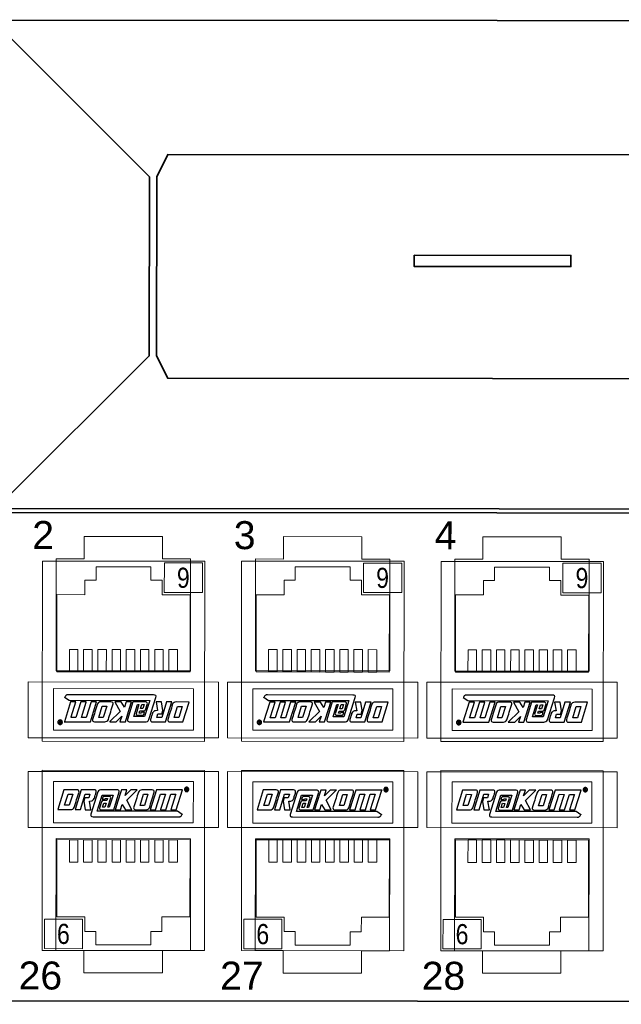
# Model space of a CAD drawing. Header units: millimetres. Extents: x 284 to 42354, y 172 to 67105.
# Tile 18 of 43: x 6666 to 7284, y 20255 to 21267. Entities that reach past the tile are written whole.
import ezdxf
from ezdxf.enums import TextEntityAlignment as Align

# ---------------------------------------------------------------- set-up
doc = ezdxf.new("R2010")
doc.units = ezdxf.units.MM
doc.layers.add('2DE_BKT_pp', color=7, linetype='Continuous', lineweight=35)
doc.layers.add('BKT_LOGO', color=5, linetype='Continuous')
doc.layers.add('CP_WIPEOUT', color=7, linetype='Continuous')
doc.styles.add('Arial2.5', font='ARIALN.TTF', dxfattribs={"height": 2.5})
doc.styles.add('CP_ATTR', font='ARIAL.TTF')

# ---------------------------------------------------------------- blocks, each defined once
blk = doc.blocks.new('2hpn_bkt_138_5sy0dho')
blk.add_wipeout([(-8.9, 3.51), (-6.9, 6.05), (471.7, 6.05), (473.7, 4.05), (473.7, -35.95), (471.7, -37.95), (-6.9, -37.95), (-8.9, -36.05)]).dxf.layer = 'CP_WIPEOUT'
blk.add_lwpolyline([(-6.9, -37.95), (-6.9, -37.95), (-6.9, -37.95), (-6.9, -37.95), (471.7, -37.95), (471.7, -37.95), (471.7, -37.95, 0.41425), (473.7, -35.95), (473.7, -35.95), (473.7, 4.05, 0.414021), (471.7, 6.05), (471.7, 6.05), (-6.9, 6.05, 0.457803), (-8.9, 4.05), (-8.9, 4.05), (-8.9, -36.05, 0.414214), (-6.9, -37.95), (-6.9, -37.95)], format="xyb")
for points in [[(34.1, 5.05), (36.1, 5.05), (49.1, -7.95), (49.1, -23.95), (36.1, -36.95), (34.1, -36.95)], [(49.75, -23.95), (49.75, -7.95), (50.75, -5.95), (108.75, -5.95), (109.75, -7.95), (109.75, -23.95)], [(49.75, -7.95), (49.75, -23.95), (50.75, -25.95), (108.75, -25.95), (109.75, -23.95), (109.75, -7.95)]]:
    blk.add_lwpolyline(points)
blk.add_lwpolyline([(72.75, -14.95), (86.75, -14.95), (86.75, -15.95), (72.75, -15.95)], close=True)
at = {"linetype": 'ByBlock', "style": 'CP_ATTR', "flags": 9}
for tag in ['ARTICLE', 'PRODUCER']:
    blk.add_attdef(tag, text='', height=0.00005, dxfattribs=at).set_placement((0, 0), align=Align.MIDDLE_LEFT)
blk = doc.blocks.new('2hpn_bkt_04_gzawo0')
blk.add_lwpolyline([(-6.9, -37.95), (-6.9, -37.95), (-6.9, -37.95), (-6.9, -37.95), (471.7, -37.95), (471.7, -37.95), (471.7, -37.95, 0.41425), (473.7, -35.95), (473.7, -35.95), (473.7, 4.05, 0.414021), (471.7, 6.05), (471.7, 6.05), (-6.9, 6.05, 0.457803), (-8.9, 4.05), (-8.9, 4.05), (-8.9, -36.05, 0.414214), (-6.9, -37.95), (-6.9, -37.95)], format="xyb")
at = {"lineweight": 0}
for points in [[(40.599, -8.448), (52.599, -8.448), (52.599, 1.552), (50.099, 1.552), (50.099, 3.552), (43.099, 3.552), (43.099, 1.552), (40.599, 1.552), (40.599, -8.448)], [(58.399, -8.448), (70.399, -8.448), (70.399, 1.552), (67.899, 1.552), (67.899, 3.552), (60.899, 3.552), (60.899, 1.552), (58.399, 1.552), (58.399, -8.448)], [(76.199, -8.448), (88.199, -8.448), (88.199, 1.552), (85.699, 1.552), (85.699, 3.552), (78.699, 3.552), (78.699, 1.552), (76.199, 1.552), (76.199, -8.448)], [(38.099, -9.448), (38.099, -9.448), (38.099, -14.448), (55.099, -14.448), (55.099, -9.448), (38.099, -9.448)], [(55.899, -9.448), (55.899, -9.448), (55.899, -14.448), (72.899, -14.448), (72.899, -9.448), (55.899, -9.448)], [(73.699, -9.448), (73.699, -9.448), (73.699, -14.448), (90.699, -14.448), (90.699, -9.448), (73.699, -9.448)], [(38.099, -22.448), (38.099, -22.448), (38.099, -17.448), (55.099, -17.448), (55.099, -22.448), (38.099, -22.448)], [(55.899, -22.448), (55.899, -22.448), (55.899, -17.448), (72.899, -17.448), (72.899, -22.448), (55.899, -22.448)], [(73.699, -22.448), (73.699, -22.448), (73.699, -17.448), (90.699, -17.448), (90.699, -22.448), (73.699, -22.448)], [(40.599, -23.448), (52.599, -23.448), (52.599, -33.448), (50.099, -33.448), (50.099, -35.448), (43.099, -35.448), (43.099, -33.448), (40.599, -33.448), (40.599, -23.448)], [(58.399, -23.448), (70.399, -23.448), (70.399, -33.448), (67.899, -33.448), (67.899, -35.448), (60.899, -35.448), (60.899, -33.448), (58.399, -33.448), (58.399, -23.448)], [(76.199, -23.448), (88.199, -23.448), (88.199, -33.448), (85.699, -33.448), (85.699, -35.448), (78.699, -35.448), (78.699, -33.448), (76.199, -33.448), (76.199, -23.448)]]:
    blk.add_lwpolyline(points, dxfattribs=at)
at = {"linetype": 'Continuous', "lineweight": 0, "style": 'CP_ATTR'}
for s, p in [('2', (38.453, 2.431)), ('3', (56.453, 2.431)), ('4', (74.394, 2.431)), ('26', (37.263, -36.936)), ('27', (55.263, -36.936)), ('28', (73.263, -36.936))]:
    blk.add_text(s, height=2.5, dxfattribs=at).set_placement(p)
at = {"linetype": 'ByBlock', "style": 'CP_ATTR', "flags": 1}
for tag, p in [('ARTICLE', (-0.001, -0.001)), ('PRODUCT-TYPE', (-0.001, -0.001)), ('PRODUCER', (-0.001, -0.001)), ('CHARACTER', (0, -0.001)), ('OTHER', (0, 0))]:
    blk.add_attdef(tag, text='', height=0.00005, dxfattribs=at).set_placement(p, align=Align.MIDDLE_LEFT)
blk = doc.blocks.new('2hpn_bkt_29_fad73y0')
at = {"lineweight": 0}
for points in [[(14.5, 16.1), (0, 16.1), (0, 0), (14.5, 0), (14.5, 16.1)], [(13.5, 11.4), (1, 11.4), (1, 15.1), (13.5, 15.1), (13.5, 11.4)], [(13.208, 9.9), (1.308, 9.9), (1.308, 3), (3.808, 3), (3.808, 1.7), (4.808, 1.7), (4.808, 0.5), (9.708, 0.5), (9.708, 1.7), (10.708, 1.7), (10.708, 3), (13.208, 3), (13.208, 9.9)], [(3.193, 7.9), (2.433, 7.9), (2.433, 9.9), (3.193, 9.9), (3.193, 7.9)], [(4.463, 7.9), (3.703, 7.9), (3.703, 9.9), (4.463, 9.9), (4.463, 7.9)], [(5.733, 7.9), (4.973, 7.9), (4.973, 9.9), (5.733, 9.9), (5.733, 7.9)], [(7.003, 7.9), (6.243, 7.9), (6.243, 9.9), (7.003, 9.9), (7.003, 7.9)], [(8.273, 7.9), (7.513, 7.9), (7.513, 9.9), (8.273, 9.9), (8.273, 7.9)], [(9.543, 7.9), (8.783, 7.9), (8.783, 9.9), (9.543, 9.9), (9.543, 7.9)], [(10.813, 7.9), (10.053, 7.9), (10.053, 9.9), (10.813, 9.9), (10.813, 7.9)], [(12.083, 7.9), (11.323, 7.9), (11.323, 9.9), (12.083, 9.9), (12.083, 7.9)], [(3.608, 2.802), (3.608, 0.159), (0.205, 0.159), (0.205, 2.802), (3.608, 2.802)]]:
    blk.add_lwpolyline(points, dxfattribs=at)
at = {"layer": 'BKT_LOGO'}
for points, knots in [([(1.396, 12.585), (1.396, 12.585), (1.946, 14.358), (1.946, 14.358), (1.946, 14.358), (1.946, 14.358), (3.104, 14.361), (3.104, 14.361), (3.104, 14.361), (3.174, 14.361), (3.225, 14.345), (3.256, 14.313), (3.256, 14.313), (3.288, 14.281), (3.3, 14.228), (3.292, 14.154), (3.292, 14.154), (3.221, 13.929), (3.15, 13.703), (3.079, 13.476), (3.079, 13.476), (3.009, 13.249), (2.937, 13.012), (2.862, 12.764), (2.862, 12.764), (2.796, 12.645), (2.694, 12.585), (2.554, 12.585), (2.554, 12.585), (2.554, 12.585), (1.396, 12.585), (1.396, 12.585)], [0, 0, 0, 0, 0.125, 0.125, 0.125, 0.125, 0.25, 0.25, 0.25, 0.25, 0.375, 0.375, 0.375, 0.375, 0.5, 0.5, 0.5, 0.5, 0.625, 0.625, 0.625, 0.625, 0.75, 0.75, 0.75, 0.75, 0.875, 0.875, 0.875, 0.875, 1, 1, 1, 1]), ([(3.419, 12.585), (3.419, 12.585), (2.937, 12.585), (2.937, 12.585), (2.937, 12.585), (2.937, 12.585), (3.486, 14.358), (3.486, 14.358), (3.486, 14.358), (3.486, 14.358), (4.644, 14.361), (4.644, 14.361), (4.644, 14.361), (4.714, 14.361), (4.765, 14.345), (4.797, 14.313), (4.797, 14.313), (4.829, 14.281), (4.84, 14.228), (4.833, 14.154), (4.833, 14.154), (4.795, 14.033), (4.765, 13.937), (4.744, 13.866), (4.744, 13.866), (4.722, 13.795), (4.704, 13.74), (4.692, 13.7), (4.692, 13.7), (4.68, 13.66), (4.671, 13.631), (4.665, 13.613), (4.665, 13.613), (4.66, 13.596), (4.655, 13.58), (4.651, 13.567), (4.651, 13.567), (4.618, 13.504), (4.581, 13.457), (4.54, 13.425), (4.54, 13.425), (4.499, 13.393), (4.451, 13.372), (4.397, 13.362), (4.397, 13.362), (4.397, 13.362), (4.213, 13.354), (4.213, 13.354), (4.213, 13.354), (4.213, 13.354), (4.342, 12.58), (4.342, 12.58), (4.342, 12.58), (4.342, 12.58), (3.846, 12.58), (3.846, 12.58), (3.846, 12.58), (3.846, 12.58), (3.724, 13.348), (3.724, 13.348), (3.724, 13.348), (3.724, 13.348), (3.818, 13.652), (3.818, 13.652), (3.818, 13.652), (3.818, 13.652), (4.169, 13.652), (4.169, 13.652), (4.169, 13.652), (4.169, 13.652), (4.271, 13.981), (4.271, 13.981), (4.271, 13.981), (4.271, 13.981), (3.834, 13.981), (3.834, 13.981), (3.834, 13.981), (3.834, 13.981), (3.419, 12.585), (3.419, 12.585)], [0, 0, 0, 0, 0.05, 0.05, 0.05, 0.05, 0.1, 0.1, 0.1, 0.1, 0.15, 0.15, 0.15, 0.15, 0.2, 0.2, 0.2, 0.2, 0.25, 0.25, 0.25, 0.25, 0.3, 0.3, 0.3, 0.3, 0.35, 0.35, 0.35, 0.35, 0.4, 0.4, 0.4, 0.4, 0.45, 0.45, 0.45, 0.45, 0.5, 0.5, 0.5, 0.5, 0.55, 0.55, 0.55, 0.55, 0.6, 0.6, 0.6, 0.6, 0.65, 0.65, 0.65, 0.65, 0.7, 0.7, 0.7, 0.7, 0.75, 0.75, 0.75, 0.75, 0.8, 0.8, 0.8, 0.8, 0.85, 0.85, 0.85, 0.85, 0.9, 0.9, 0.9, 0.9, 0.95, 0.95, 0.95, 0.95, 1, 1, 1, 1]), ([(5.872, 12.804), (5.872, 12.804), (5.991, 12.803), (5.991, 12.803), (5.991, 12.803), (5.991, 12.803), (6.331, 13.894), (6.331, 13.894), (6.331, 13.894), (6.331, 13.894), (5.358, 13.891), (5.358, 13.891), (5.358, 13.891), (5.358, 13.891), (4.908, 12.445), (4.908, 12.445), (4.908, 12.445), (4.908, 12.445), (12.094, 12.442), (12.094, 12.442), (12.094, 12.442), (12.094, 12.442), (12.507, 12.156), (12.507, 12.156), (12.507, 12.156), (12.507, 12.156), (12.497, 12.178), (12.497, 12.178), (12.497, 12.178), (12.477, 12.131), (12.458, 12.092), (12.44, 12.062), (12.44, 12.062), (12.422, 12.032), (12.401, 12.008), (12.378, 11.991), (12.378, 11.991), (12.355, 11.974), (12.328, 11.962), (12.296, 11.956), (12.296, 11.956), (12.265, 11.949), (12.227, 11.945), (12.184, 11.946), (12.184, 11.946), (12.184, 11.946), (4.557, 11.955), (4.557, 11.955), (4.557, 11.955), (4.471, 11.955), (4.407, 11.967), (4.368, 11.996), (4.368, 11.996), (4.33, 12.025), (4.329, 12.087), (4.358, 12.182), (4.358, 12.182), (4.358, 12.182), (4.968, 14.163), (4.968, 14.163), (4.968, 14.163), (5.038, 14.319), (5.182, 14.353), (5.298, 14.355), (5.298, 14.355), (5.782, 14.355), (6.257, 14.348), (6.743, 14.355), (6.743, 14.355), (6.844, 14.335), (6.905, 14.256), (6.89, 14.166), (6.89, 14.166), (6.89, 14.166), (6.399, 12.579), (6.399, 12.579), (6.399, 12.579), (6.399, 12.579), (5.216, 12.58), (5.216, 12.58), (5.216, 12.58), (5.128, 12.633), (5.105, 12.699), (5.113, 12.724), (5.113, 12.724), (5.113, 12.724), (5.289, 13.29), (5.289, 13.29), (5.289, 13.29), (5.305, 13.342), (5.379, 13.39), (5.493, 13.39), (5.493, 13.39), (5.493, 13.39), (5.785, 13.39), (5.785, 13.39), (5.785, 13.39), (5.785, 13.39), (5.845, 13.574), (5.845, 13.574), (5.845, 13.574), (5.845, 13.574), (5.63, 13.574), (5.63, 13.574), (5.63, 13.574), (5.63, 13.574), (5.608, 13.509), (5.608, 13.509), (5.608, 13.509), (5.608, 13.509), (5.36, 13.509), (5.36, 13.509), (5.36, 13.509), (5.36, 13.509), (5.417, 13.701), (5.417, 13.701), (5.417, 13.701), (5.45, 13.754), (5.508, 13.762), (5.598, 13.764), (5.598, 13.764), (5.598, 13.764), (6.039, 13.761), (6.039, 13.761), (6.039, 13.761), (6.085, 13.758), (6.136, 13.687), (6.126, 13.637), (6.126, 13.637), (6.126, 13.637), (5.872, 12.804), (5.872, 12.804)], [0, 0, 0, 0, 0.030303, 0.030303, 0.030303, 0.030303, 0.060606, 0.060606, 0.060606, 0.060606, 0.090909, 0.090909, 0.090909, 0.090909, 0.121212, 0.121212, 0.121212, 0.121212, 0.151515, 0.151515, 0.151515, 0.151515, 0.181818, 0.181818, 0.181818, 0.181818, 0.212121, 0.212121, 0.212121, 0.212121, 0.242424, 0.242424, 0.242424, 0.242424, 0.272727, 0.272727, 0.272727, 0.272727, 0.30303, 0.30303, 0.30303, 0.30303, 0.333333, 0.333333, 0.333333, 0.333333, 0.363636, 0.363636, 0.363636, 0.363636, 0.393939, 0.393939, 0.393939, 0.393939, 0.424242, 0.424242, 0.424242, 0.424242, 0.454545, 0.454545, 0.454545, 0.454545, 0.484848, 0.484848, 0.484848, 0.484848, 0.515152, 0.515152, 0.515152, 0.515152, 0.545455, 0.545455, 0.545455, 0.545455, 0.575758, 0.575758, 0.575758, 0.575758, 0.606061, 0.606061, 0.606061, 0.606061, 0.636364, 0.636364, 0.636364, 0.636364, 0.666667, 0.666667, 0.666667, 0.666667, 0.69697, 0.69697, 0.69697, 0.69697, 0.727273, 0.727273, 0.727273, 0.727273, 0.757576, 0.757576, 0.757576, 0.757576, 0.787879, 0.787879, 0.787879, 0.787879, 0.818182, 0.818182, 0.818182, 0.818182, 0.848485, 0.848485, 0.848485, 0.848485, 0.878788, 0.878788, 0.878788, 0.878788, 0.909091, 0.909091, 0.909091, 0.909091, 0.939394, 0.939394, 0.939394, 0.939394, 0.969697, 0.969697, 0.969697, 0.969697, 1, 1, 1, 1]), ([(7.551, 13.444), (7.551, 13.444), (8.016, 12.582), (8.016, 12.582), (8.016, 12.582), (8.016, 12.582), (7.451, 12.582), (7.451, 12.582), (7.451, 12.582), (7.451, 12.582), (7.157, 13.061), (7.157, 13.061), (7.157, 13.061), (7.157, 13.061), (7.156, 13.058), (7.156, 13.058), (7.156, 13.058), (7.156, 13.058), (7.009, 12.582), (7.009, 12.582), (7.009, 12.582), (7.009, 12.582), (6.532, 12.582), (6.532, 12.582), (6.532, 12.582), (6.532, 12.582), (6.707, 13.146), (6.707, 13.146), (6.707, 13.146), (6.707, 13.146), (6.705, 13.149), (6.705, 13.149), (6.705, 13.149), (6.705, 13.149), (6.709, 13.152), (6.709, 13.152), (6.709, 13.152), (6.709, 13.152), (7.081, 14.352), (7.081, 14.352), (7.081, 14.352), (7.081, 14.352), (7.56, 14.352), (7.56, 14.352), (7.56, 14.352), (7.56, 14.352), (7.401, 13.847), (7.401, 13.847), (7.401, 13.847), (7.401, 13.847), (7.907, 14.355), (7.907, 14.355), (7.907, 14.355), (7.907, 14.355), (8.48, 14.355), (8.48, 14.355), (8.48, 14.355), (8.48, 14.355), (8.461, 14.338), (8.461, 14.338), (8.461, 14.338), (8.461, 14.338), (7.551, 13.444), (7.551, 13.444)], [0, 0, 0, 0, 0.0625, 0.0625, 0.0625, 0.0625, 0.125, 0.125, 0.125, 0.125, 0.1875, 0.1875, 0.1875, 0.1875, 0.25, 0.25, 0.25, 0.25, 0.3125, 0.3125, 0.3125, 0.3125, 0.375, 0.375, 0.375, 0.375, 0.4375, 0.4375, 0.4375, 0.4375, 0.5, 0.5, 0.5, 0.5, 0.5625, 0.5625, 0.5625, 0.5625, 0.625, 0.625, 0.625, 0.625, 0.6875, 0.6875, 0.6875, 0.6875, 0.75, 0.75, 0.75, 0.75, 0.8125, 0.8125, 0.8125, 0.8125, 0.875, 0.875, 0.875, 0.875, 0.9375, 0.9375, 0.9375, 0.9375, 1, 1, 1, 1]), ([(8.364, 12.579), (8.224, 12.579), (8.158, 12.639), (8.167, 12.758), (8.167, 12.758), (8.245, 13.006), (8.32, 13.243), (8.39, 13.47), (8.39, 13.47), (8.461, 13.697), (8.53, 13.923), (8.597, 14.148), (8.597, 14.148), (8.635, 14.222), (8.68, 14.274), (8.732, 14.307), (8.732, 14.307), (8.783, 14.339), (8.844, 14.355), (8.914, 14.355), (8.914, 14.355), (8.914, 14.355), (9.822, 14.355), (9.822, 14.355), (9.822, 14.355), (9.892, 14.355), (9.943, 14.339), (9.974, 14.307), (9.974, 14.307), (10.006, 14.275), (10.018, 14.222), (10.01, 14.148), (10.01, 14.148), (9.938, 13.923), (9.868, 13.697), (9.797, 13.47), (9.797, 13.47), (9.727, 13.243), (9.654, 13.006), (9.579, 12.758), (9.579, 12.758), (9.514, 12.639), (9.411, 12.579), (9.272, 12.579), (9.272, 12.579), (9.272, 12.579), (8.364, 12.579), (8.364, 12.579)], [0, 0, 0, 0, 0.083333, 0.083333, 0.083333, 0.083333, 0.166667, 0.166667, 0.166667, 0.166667, 0.25, 0.25, 0.25, 0.25, 0.333333, 0.333333, 0.333333, 0.333333, 0.416667, 0.416667, 0.416667, 0.416667, 0.5, 0.5, 0.5, 0.5, 0.583333, 0.583333, 0.583333, 0.583333, 0.666667, 0.666667, 0.666667, 0.666667, 0.75, 0.75, 0.75, 0.75, 0.833333, 0.833333, 0.833333, 0.833333, 0.916667, 0.916667, 0.916667, 0.916667, 1, 1, 1, 1]), ([(11.059, 12.585), (11.059, 12.585), (10.579, 12.585), (10.579, 12.585), (10.579, 12.585), (10.579, 12.585), (10.582, 12.594), (10.582, 12.594), (10.582, 12.594), (10.582, 12.594), (10.574, 12.594), (10.574, 12.594), (10.574, 12.594), (10.574, 12.594), (11.004, 13.984), (11.004, 13.984), (11.004, 13.984), (11.004, 13.984), (10.576, 13.984), (10.576, 13.984), (10.576, 13.984), (10.576, 13.984), (10.137, 12.585), (10.137, 12.585), (10.137, 12.585), (10.137, 12.585), (9.658, 12.585), (9.658, 12.585), (9.658, 12.585), (9.658, 12.585), (10.206, 14.355), (10.206, 14.355), (10.206, 14.355), (10.206, 14.355), (12.524, 14.358), (12.524, 14.358), (12.524, 14.358), (12.524, 14.358), (12.532, 14.364), (12.532, 14.364), (12.532, 14.364), (12.532, 14.364), (12.535, 14.364), (12.535, 14.364), (12.535, 14.364), (12.535, 14.364), (12.529, 14.355), (12.529, 14.355), (12.529, 14.355), (12.529, 14.355), (11.975, 12.585), (11.975, 12.585), (11.975, 12.585), (11.975, 12.585), (11.499, 12.585), (11.499, 12.585), (11.499, 12.585), (11.499, 12.585), (11.914, 13.916), (11.914, 13.916), (11.914, 13.916), (11.914, 13.916), (11.911, 13.916), (11.911, 13.916), (11.911, 13.916), (11.911, 13.916), (11.932, 13.984), (11.932, 13.984), (11.932, 13.984), (11.932, 13.984), (11.495, 13.984), (11.495, 13.984), (11.495, 13.984), (11.495, 13.984), (11.059, 12.585), (11.059, 12.585)], [0, 0, 0, 0, 0.052632, 0.052632, 0.052632, 0.052632, 0.105263, 0.105263, 0.105263, 0.105263, 0.157895, 0.157895, 0.157895, 0.157895, 0.210526, 0.210526, 0.210526, 0.210526, 0.263158, 0.263158, 0.263158, 0.263158, 0.315789, 0.315789, 0.315789, 0.315789, 0.368421, 0.368421, 0.368421, 0.368421, 0.421053, 0.421053, 0.421053, 0.421053, 0.473684, 0.473684, 0.473684, 0.473684, 0.526316, 0.526316, 0.526316, 0.526316, 0.578947, 0.578947, 0.578947, 0.578947, 0.631579, 0.631579, 0.631579, 0.631579, 0.684211, 0.684211, 0.684211, 0.684211, 0.736842, 0.736842, 0.736842, 0.736842, 0.789474, 0.789474, 0.789474, 0.789474, 0.842105, 0.842105, 0.842105, 0.842105, 0.894737, 0.894737, 0.894737, 0.894737, 0.947368, 0.947368, 0.947368, 0.947368, 1, 1, 1, 1]), ([(12.905, 14.602), (12.939, 14.602), (12.972, 14.593), (13.004, 14.576), (13.004, 14.576), (13.036, 14.559), (13.061, 14.534), (13.079, 14.502), (13.079, 14.502), (13.097, 14.47), (13.106, 14.436), (13.106, 14.401), (13.106, 14.401), (13.106, 14.366), (13.097, 14.333), (13.079, 14.301), (13.079, 14.301), (13.062, 14.269), (13.037, 14.244), (13.005, 14.227), (13.005, 14.227), (12.973, 14.209), (12.94, 14.2), (12.905, 14.2), (12.905, 14.2), (12.87, 14.2), (12.837, 14.209), (12.805, 14.227), (12.805, 14.227), (12.773, 14.244), (12.748, 14.269), (12.731, 14.301), (12.731, 14.301), (12.713, 14.333), (12.704, 14.366), (12.704, 14.401), (12.704, 14.401), (12.704, 14.436), (12.713, 14.47), (12.731, 14.502), (12.731, 14.502), (12.749, 14.534), (12.774, 14.559), (12.806, 14.576), (12.806, 14.576), (12.838, 14.593), (12.871, 14.602), (12.905, 14.602)], [0, 0, 0, 0, 0.083333, 0.083333, 0.083333, 0.083333, 0.166667, 0.166667, 0.166667, 0.166667, 0.25, 0.25, 0.25, 0.25, 0.333333, 0.333333, 0.333333, 0.333333, 0.416667, 0.416667, 0.416667, 0.416667, 0.5, 0.5, 0.5, 0.5, 0.583333, 0.583333, 0.583333, 0.583333, 0.666667, 0.666667, 0.666667, 0.666667, 0.75, 0.75, 0.75, 0.75, 0.833333, 0.833333, 0.833333, 0.833333, 0.916667, 0.916667, 0.916667, 0.916667, 1, 1, 1, 1]), ([(12.905, 14.569), (12.877, 14.569), (12.849, 14.562), (12.823, 14.547), (12.823, 14.547), (12.796, 14.533), (12.775, 14.512), (12.76, 14.485), (12.76, 14.485), (12.745, 14.458), (12.737, 14.43), (12.737, 14.401), (12.737, 14.401), (12.737, 14.372), (12.745, 14.344), (12.76, 14.318), (12.76, 14.318), (12.774, 14.291), (12.795, 14.271), (12.822, 14.256), (12.822, 14.256), (12.848, 14.241), (12.876, 14.233), (12.905, 14.233), (12.905, 14.233), (12.934, 14.233), (12.962, 14.241), (12.989, 14.256), (12.989, 14.256), (13.015, 14.271), (13.036, 14.291), (13.051, 14.318), (13.051, 14.318), (13.065, 14.344), (13.073, 14.372), (13.073, 14.401), (13.073, 14.401), (13.073, 14.43), (13.065, 14.458), (13.05, 14.485), (13.05, 14.485), (13.035, 14.512), (13.014, 14.533), (12.987, 14.547), (12.987, 14.547), (12.961, 14.562), (12.933, 14.569), (12.905, 14.569)], [0, 0, 0, 0, 0.083333, 0.083333, 0.083333, 0.083333, 0.166667, 0.166667, 0.166667, 0.166667, 0.25, 0.25, 0.25, 0.25, 0.333333, 0.333333, 0.333333, 0.333333, 0.416667, 0.416667, 0.416667, 0.416667, 0.5, 0.5, 0.5, 0.5, 0.583333, 0.583333, 0.583333, 0.583333, 0.666667, 0.666667, 0.666667, 0.666667, 0.75, 0.75, 0.75, 0.75, 0.833333, 0.833333, 0.833333, 0.833333, 0.916667, 0.916667, 0.916667, 0.916667, 1, 1, 1, 1]), ([(12.817, 14.29), (12.817, 14.29), (12.817, 14.506), (12.817, 14.506), (12.817, 14.506), (12.817, 14.506), (12.891, 14.506), (12.891, 14.506), (12.891, 14.506), (12.917, 14.506), (12.935, 14.504), (12.946, 14.5), (12.946, 14.5), (12.958, 14.496), (12.967, 14.489), (12.974, 14.479), (12.974, 14.479), (12.98, 14.469), (12.984, 14.459), (12.984, 14.448), (12.984, 14.448), (12.984, 14.432), (12.978, 14.418), (12.967, 14.406), (12.967, 14.406), (12.956, 14.395), (12.941, 14.388), (12.922, 14.387), (12.922, 14.387), (12.93, 14.383), (12.936, 14.38), (12.94, 14.375), (12.94, 14.375), (12.949, 14.367), (12.96, 14.352), (12.972, 14.332), (12.972, 14.332), (12.972, 14.332), (12.999, 14.29), (12.999, 14.29), (12.999, 14.29), (12.999, 14.29), (12.956, 14.29), (12.956, 14.29), (12.956, 14.29), (12.956, 14.29), (12.937, 14.324), (12.937, 14.324), (12.937, 14.324), (12.922, 14.351), (12.91, 14.368), (12.9, 14.374), (12.9, 14.374), (12.894, 14.379), (12.885, 14.382), (12.872, 14.382), (12.872, 14.382), (12.872, 14.382), (12.852, 14.382), (12.852, 14.382), (12.852, 14.382), (12.852, 14.382), (12.852, 14.29), (12.852, 14.29), (12.852, 14.29), (12.852, 14.29), (12.817, 14.29), (12.817, 14.29)], [0, 0, 0, 0, 0.058824, 0.058824, 0.058824, 0.058824, 0.117647, 0.117647, 0.117647, 0.117647, 0.176471, 0.176471, 0.176471, 0.176471, 0.235294, 0.235294, 0.235294, 0.235294, 0.294118, 0.294118, 0.294118, 0.294118, 0.352941, 0.352941, 0.352941, 0.352941, 0.411765, 0.411765, 0.411765, 0.411765, 0.470588, 0.470588, 0.470588, 0.470588, 0.529412, 0.529412, 0.529412, 0.529412, 0.588235, 0.588235, 0.588235, 0.588235, 0.647059, 0.647059, 0.647059, 0.647059, 0.705882, 0.705882, 0.705882, 0.705882, 0.764706, 0.764706, 0.764706, 0.764706, 0.823529, 0.823529, 0.823529, 0.823529, 0.882353, 0.882353, 0.882353, 0.882353, 0.941176, 0.941176, 0.941176, 0.941176, 1, 1, 1, 1]), ([(12.852, 14.412), (12.852, 14.412), (12.894, 14.412), (12.894, 14.412), (12.894, 14.412), (12.914, 14.412), (12.928, 14.415), (12.936, 14.421), (12.936, 14.421), (12.943, 14.427), (12.947, 14.435), (12.947, 14.445), (12.947, 14.445), (12.947, 14.451), (12.945, 14.457), (12.941, 14.462), (12.941, 14.462), (12.938, 14.467), (12.933, 14.471), (12.927, 14.473), (12.927, 14.473), (12.92, 14.476), (12.909, 14.477), (12.892, 14.477), (12.892, 14.477), (12.892, 14.477), (12.852, 14.477), (12.852, 14.477), (12.852, 14.477), (12.852, 14.477), (12.852, 14.412), (12.852, 14.412)], [0, 0, 0, 0, 0.125, 0.125, 0.125, 0.125, 0.25, 0.25, 0.25, 0.25, 0.375, 0.375, 0.375, 0.375, 0.5, 0.5, 0.5, 0.5, 0.625, 0.625, 0.625, 0.625, 0.75, 0.75, 0.75, 0.75, 0.875, 0.875, 0.875, 0.875, 1, 1, 1, 1]), ([(2.419, 12.974), (2.419, 12.974), (2.73, 13.978), (2.73, 13.978), (2.73, 13.978), (2.73, 13.978), (2.307, 13.978), (2.307, 13.978), (2.307, 13.978), (2.307, 13.978), (1.993, 12.974), (1.993, 12.974), (1.993, 12.974), (1.993, 12.974), (2.419, 12.974), (2.419, 12.974)], [0, 0, 0, 0, 0.25, 0.25, 0.25, 0.25, 0.5, 0.5, 0.5, 0.5, 0.75, 0.75, 0.75, 0.75, 1, 1, 1, 1]), ([(8.74, 12.968), (8.74, 12.968), (9.137, 12.968), (9.137, 12.968), (9.137, 12.968), (9.137, 12.968), (9.448, 13.972), (9.448, 13.972), (9.448, 13.972), (9.448, 13.972), (9.051, 13.972), (9.051, 13.972), (9.051, 13.972), (9.051, 13.972), (8.74, 12.968), (8.74, 12.968)], [0, 0, 0, 0, 0.25, 0.25, 0.25, 0.25, 0.5, 0.5, 0.5, 0.5, 0.75, 0.75, 0.75, 0.75, 1, 1, 1, 1]), ([(5.722, 13.176), (5.722, 13.176), (5.506, 13.176), (5.506, 13.176), (5.506, 13.176), (5.506, 13.176), (5.39, 12.804), (5.39, 12.804), (5.39, 12.804), (5.39, 12.804), (5.605, 12.804), (5.605, 12.804), (5.605, 12.804), (5.605, 12.804), (5.722, 13.176), (5.722, 13.176)], [0, 0, 0, 0, 0.25, 0.25, 0.25, 0.25, 0.5, 0.5, 0.5, 0.5, 0.75, 0.75, 0.75, 0.75, 1, 1, 1, 1])]:
    blk.add_open_spline(points, degree=3, knots=knots, dxfattribs=at)
at = {"linetype": 'Continuous', "lineweight": 0, "style": 'Arial2.5'}
blk.add_text('6', height=1.8, dxfattribs=at).set_placement((1.906, 1.48), align=Align.MIDDLE_CENTER)
at = {"linetype": 'ByBlock', "style": 'CP_ATTR', "flags": 9}
for tag, p in [('NAME', (-0.092, -0.018)), ('ARTICLE', (-0.092, -0.018)), ('CHARACTER', (-0.092, -0.018)), ('PRODUCT-TYPE', (-0.092, -0.019)), ('ORDER-NO', (-0.092, -0.019)), ('PRODUCER', (-0.092, -0.019)), ('OTHER', (-0.091, -0.018))]:
    blk.add_attdef(tag, text='', height=0.00005, dxfattribs=at).set_placement(p, align=Align.MIDDLE_LEFT)

msp = doc.modelspace()

# ---------------------------------------------------------------- block references
at = {"layer": '2DE_BKT_pp', "xscale": 11.50760455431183, "yscale": 11.50760455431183, "zscale": 11.50760455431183}
for name, p, rotation in [('2hpn_bkt_138_5sy0dho', (6234.5, 21197.8, 41413.7), 359.9585277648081), ('2hpn_bkt_29_fad73y0', (6856.3, 20710.6, 41413.7), 179.9585277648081), ('2hpn_bkt_29_fad73y0', (7061.1, 20710.5, 41413.7), 179.9585277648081), ('2hpn_bkt_29_fad73y0', (7266, 20710.3, 41413.7), 179.9585277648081), ('2hpn_bkt_29_fad73y0', (6689.1, 20310.3, 41413.7), 359.9585277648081), ('2hpn_bkt_29_fad73y0', (6894, 20310.1, 41413.7), 359.9585277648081), ('2hpn_bkt_29_fad73y0', (7098.8, 20310, 41413.7), 359.9585277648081)]:
    msp.add_blockref(name, p, dxfattribs=dict(at, rotation=rotation))

# ---------------------------------------------------------------- next in the draw order: block references
at = {"layer": '2DE_BKT_pp', "xscale": 11.50760455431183, "yscale": 11.50760455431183, "zscale": 11.50760455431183, "rotation": 359.9585277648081}
msp.add_blockref('2hpn_bkt_04_gzawo0', (6236.5, 20695.5, 41413.7), dxfattribs=at)

doc.saveas('drawing.dxf')
